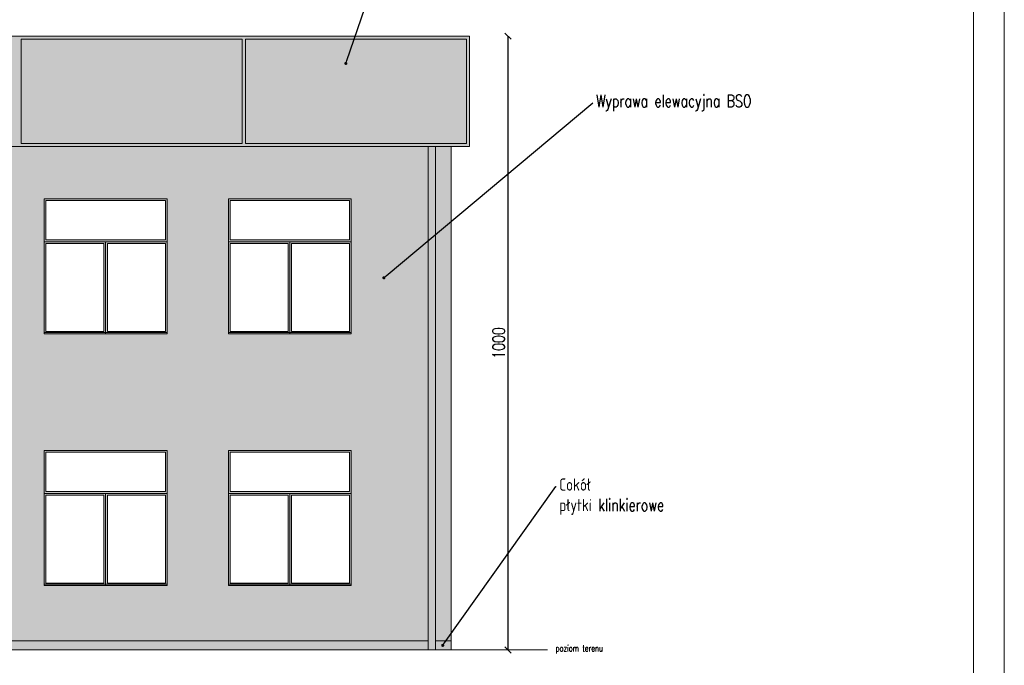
# Model space of a CAD drawing. Header units: metres. Extents: x 8472212 to 8494180, y 5728195 to 5779639.
# Tile 56 of 106: x 8478205 to 8479808, y 5741426 to 5742477. Entities that reach past the tile are written whole.
import ezdxf
from ezdxf import colors
from ezdxf.entities.mleader import LeaderData, LeaderLine
from ezdxf.math import Vec2, Vec3

# ---------------------------------------------------------------- set-up
doc = ezdxf.new("R2010")
doc.units = ezdxf.units.M
doc.header["$MEASUREMENT"] = 0
doc.layers.get('0').update_dxf_attribs({"color": 250, "linetype": 'CONTINUOUS'})
doc.layers.get('Defpoints').update_dxf_attribs({"linetype": 'CONTINUOUS'})
for name, color, linetype, lineweight, true_color in [('!eleacjapaneleoslona', 79, 'CONTINUOUS', 13, 0x37422f), ('!elewacja-panele obrys', 250, 'CONTINUOUS', 9, 0x323232), ('!elewacjastolarkawypełnienie', 250, 'CONTINUOUS', 13, 0x383e42), ('!elewacjawypełnienie', 9, 'CONTINUOUS', 13, 0xc8cbc4)]:
    doc.layers.add(name, color=color, linetype=linetype, lineweight=lineweight, true_color=true_color)
for name, color, linetype, lineweight in [('!elewacja ocieplenie', 253, 'CONTINUOUS', 5), ('!opisy', 255, 'CONTINUOUS', 9), ('!stolarka zewasd', 4, 'CONTINUOUS', 9), ('0A_MJ_tabelka', 252, 'CONTINUOUS', 5), ('0A_NIEwidoczne', 222, 'CONTINUOUS', 0)]:
    doc.layers.add(name, color=color, linetype=linetype, lineweight=lineweight)
doc.layers.add('!obrobki rynny', color=250, linetype='CONTINUOUS', true_color=0x383e42)
doc.styles.get("Standard").update_dxf_attribs({"font": 'Simplex.SHX', "width": 0.75})
doc.dimstyles.new('ISO-25', dxfattribs={"dimtxt": 20, "dimasz": 10, "dimexe": 1.25, "dimexo": 0.625, "dimgap": 5, "dimtad": 1, "dimdec": 0, "dimtxsty": 'Standard', "dimblk": 'OBLIQUE', "dimcen": 2.5, "dimse1": 1, "dimse2": 1, "dimadec": 0, "dimazin": 0, "dimtfac": 1, "dimtdec": 0, "dimtmove": 0, "dimatfit": 3, "dimfxl": 1, "dimarcsym": 0})

# ---------------------------------------------------------------- blocks, each defined once
blk = doc.blocks.new('_Oblique')
at = {"color": 0, "linetype": 'ByBlock', "lineweight": -2}
blk.add_line((-0.5, -0.5), (0.5, 0.5), dxfattribs=at)
blk = doc.blocks.new('*D599')
at = {"layer": '!opisy', "color": 0, "linetype": 'Continuous', "lineweight": -2, "transparency": 16777216}
blk.add_line((8478999.7, 5742450.7), (8478999.7, 5741450.7), dxfattribs=at)
at = {"layer": 'Defpoints', "color": 0, "linetype": 'Continuous', "transparency": 16777216}
for p in [(8478937.1, 5742450.7), (8478907.1, 5741450.7), (8478999.7, 5741450.7)]:
    blk.add_point(p, dxfattribs=at)
at = {"layer": '!opisy', "color": 0, "linetype": 'Continuous', "lineweight": -2, "transparency": 16777216, "xscale": 10, "yscale": 10, "zscale": 10}
for p, rotation in [((8478999.7, 5742450.7), 90), ((8478999.7, 5741450.7), 270)]:
    blk.add_blockref('_Oblique', p, dxfattribs=dict(at, rotation=rotation))
at = {"layer": '!opisy', "color": 0, "linetype": 'Continuous', "lineweight": 5, "transparency": 16777216, "insert": (8478984.7, 5741950.7), "char_height": 20, "attachment_point": 5, "rotation": 90}
blk.add_mtext('1000', dxfattribs=at)
blk = doc.blocks.new('Window Single Casement3')
at = {"layer": '!elewacjastolarkawypełnienie', "linetype": 'Continuous'}
h = blk.add_hatch(color=256, dxfattribs=at)
h.dxf.hatch_style = 1
h.paths.add_polyline_path([(1000, 1500), (0, 1500), (0, 472), (0, 22), (1000, 22), (1000, 472)])
h.paths.add_polyline_path([(28, 1472), (972, 1472), (972, 472), (972, 38), (28, 38), (28, 472)], flags=16)
h = blk.add_hatch(color=256, dxfattribs=at)
h.dxf.hatch_style = 1
h.paths.add_polyline_path([(1000, 22), (0, 22), (0, 0), (1000, 0)])
at = {"layer": '!elewacja-panele obrys'}
for p, q in [((1000, 1500), (0, 1500)), ((0, 1500), (0, 472)), ((972, 1472), (28, 1472)), ((28, 1472), (28, 472)), ((972, 1472), (972, 472)), ((1000, 1500), (1000, 472)), ((0, 472), (0, 0)), ((28, 472), (28, 38)), ((972, 472), (972, 38)), ((1000, 472), (1000, 0)), ((0, 22), (1000, 22)), ((0, 0), (1000, 0)), ((28, 38), (972, 38))]:
    blk.add_line(p, q, dxfattribs=at)
blk = doc.blocks.new('Window Single Casement2')
at = {"layer": '!elewacjastolarkawypełnienie', "linetype": 'Continuous'}
h = blk.add_hatch(color=256, dxfattribs=at)
h.dxf.hatch_style = 1
h.paths.add_polyline_path([(2000, 700), (0, 700), (0, 472), (0, 0), (1000, 0), (2000, 0), (2000, 472)])
h.paths.add_polyline_path([(28, 672), (1972, 672), (1972, 472), (1972, 30), (28, 30), (28, 472)], flags=16)
at = {"layer": '!elewacja-panele obrys'}
for p, q in [((2000, 700), (0, 700)), ((0, 700), (0, 472)), ((1972, 672), (28, 672)), ((28, 672), (28, 472)), ((1972, 672), (1972, 472)), ((2000, 700), (2000, 472)), ((0, 472), (0, 0)), ((28, 472), (28, 30)), ((1972, 472), (1972, 30)), ((2000, 472), (2000, 0)), ((28, 30), (1972, 30))]:
    blk.add_line(p, q, dxfattribs=at)
blk = doc.blocks.new('_Dot')
at = {"color": 0, "linetype": 'ByBlock', "lineweight": -2}
blk.add_line((-0.5, 0), (-1, 0), dxfattribs=at)
at = {"color": 0, "linetype": 'ByBlock', "const_width": 0.5}
blk.add_lwpolyline([(-0.25, 0, 1), (0.25, 0, 1)], format="xyb", close=True, dxfattribs=at)

msp = doc.modelspace()

# ---------------------------------------------------------------- hatches: boundary and pattern name
at = {"layer": '!eleacjapaneleoslona', "linetype": 'Continuous', "transparency": 33554687}
h = msp.add_hatch(color=256, dxfattribs=at)
h.dxf.hatch_style = 1
h.paths.add_polyline_path([(8476352.1, 5742450.7), (8476352.1, 5742270.7), (8478937.1, 5742270.7), (8478937.1, 5742450.7)])
edge = h.paths.add_edge_path()
edge.add_line((8474851.7, 5742333.7), (8474851.7, 5742327.7))
edge.add_line((8474851.7, 5742327.7), (8474881.7, 5742327.7))
edge.add_line((8474881.7, 5742327.7), (8474881.7, 5742270.7))
edge.add_line((8474881.7, 5742270.7), (8474886.7, 5742270.7))
edge.add_line((8474886.7, 5742270.7), (8474886.7, 5742450.7))
edge.add_line((8474886.7, 5742450.7), (8474881.7, 5742450.7))
edge.add_line((8474881.7, 5742450.7), (8474881.7, 5742393.7))
edge.add_line((8474881.7, 5742393.7), (8474851.7, 5742393.7))
edge.add_line((8474851.7, 5742393.7), (8474851.7, 5742387.7))
edge.add_line((8474851.7, 5742387.7), (8474881.7, 5742387.7))
edge.add_line((8474881.7, 5742387.7), (8474881.7, 5742333.7))
edge.add_line((8474881.7, 5742333.7), (8474851.7, 5742333.7))
edge.add_line((8474851.7, 5742333.7), (8474851.7, 5742327.7))
at = {"layer": '!elewacjastolarkawypełnienie', "linetype": 'Continuous'}
h = msp.add_hatch(color=256, dxfattribs=at)
h.dxf.hatch_style = 1
h.paths.add_polyline_path([(8476407.3, 5741465.7), (8476382.1, 5741465.7), (8476382.1, 5741450.7), (8476407.3, 5741450.7)])
h.paths.add_polyline_path([(8478869.8, 5741465.7), (8476419.3, 5741465.7), (8476419.3, 5741450.7), (8478869.8, 5741450.7)])
h.paths.add_polyline_path([(8478907.1, 5741465.7), (8478881.8, 5741465.7), (8478881.8, 5741450.7), (8478907.1, 5741450.7)])
at = {"layer": '!elewacjawypełnienie', "linetype": 'Continuous'}
h = msp.add_hatch(color=256, dxfattribs=at)
h.dxf.hatch_style = 1
h.paths.add_polyline_path([(8476419.3, 5742270.7), (8476419.3, 5741465.7), (8478869.8, 5741465.7), (8478869.8, 5742270.7)])
h.paths.add_polyline_path([(8477344.6, 5741965.7), (8477344.6, 5742012.9), (8477344.6, 5742115.7), (8477344.6, 5742162.9), (8477344.6, 5742185.7), (8477544.6, 5742185.7), (8477544.6, 5742162.9), (8477544.6, 5742115.7), (8477544.6, 5742012.9), (8477544.6, 5741965.7), (8477444.6, 5741965.7)], flags=16)
h.paths.add_polyline_path([(8477244.6, 5741965.7), (8477144.6, 5741965.7), (8477044.6, 5741965.7), (8477044.6, 5742012.9), (8477044.6, 5742115.7), (8477044.6, 5742162.9), (8477044.6, 5742185.7), (8477244.6, 5742185.7), (8477244.6, 5742162.9), (8477244.6, 5742115.7), (8477244.6, 5742012.9)], flags=16)
h.paths.add_polyline_path([(8477344.6, 5741775.7), (8477544.6, 5741775.7), (8477544.6, 5741752.9), (8477544.6, 5741705.7), (8477544.6, 5741602.9), (8477544.6, 5741555.7), (8477444.6, 5741555.7), (8477344.6, 5741555.7), (8477344.6, 5741602.9), (8477344.6, 5741705.7), (8477344.6, 5741752.9)], flags=16)
h.paths.add_polyline_path([(8477347.4, 5741772.9), (8477541.8, 5741772.9), (8477541.8, 5741752.9), (8477541.8, 5741708.7), (8477347.4, 5741708.7), (8477347.4, 5741752.9)], flags=0)
h.paths.add_polyline_path([(8477244.6, 5741775.7), (8477244.6, 5741752.9), (8477244.6, 5741705.7), (8477244.6, 5741602.9), (8477244.6, 5741555.7), (8477144.6, 5741555.7), (8477044.6, 5741555.7), (8477044.6, 5741602.9), (8477044.6, 5741705.7), (8477044.6, 5741752.9), (8477044.6, 5741775.7)], flags=16)
h.paths.add_polyline_path([(8477241.8, 5741772.9), (8477241.8, 5741752.9), (8477241.8, 5741708.7), (8477047.4, 5741708.7), (8477047.4, 5741752.9), (8477047.4, 5741772.9)], flags=0)
h.paths.add_polyline_path([(8477344.6, 5741705.7), (8477444.6, 5741705.7), (8477444.6, 5741602.9), (8477444.6, 5741555.7), (8477344.6, 5741555.7), (8477344.6, 5741602.9)], flags=0)
h.paths.add_polyline_path([(8477244.6, 5741705.7), (8477244.6, 5741602.9), (8477244.6, 5741555.7), (8477144.6, 5741555.7), (8477144.6, 5741602.9), (8477144.6, 5741705.7)], flags=0)
h.paths.add_polyline_path([(8477347.4, 5742118.7), (8477347.4, 5742162.9), (8477347.4, 5742182.9), (8477541.8, 5742182.9), (8477541.8, 5742162.9), (8477541.8, 5742118.7)], flags=0)
h.paths.add_polyline_path([(8477241.8, 5742118.7), (8477047.4, 5742118.7), (8477047.4, 5742162.9), (8477047.4, 5742182.9), (8477241.8, 5742182.9), (8477241.8, 5742162.9)], flags=0)
h.paths.add_polyline_path([(8477444.6, 5741705.7), (8477544.6, 5741705.7), (8477544.6, 5741602.9), (8477544.6, 5741555.7), (8477444.6, 5741555.7), (8477444.6, 5741602.9)], flags=0)
h.paths.add_polyline_path([(8477144.6, 5741705.7), (8477144.6, 5741602.9), (8477144.6, 5741555.7), (8477044.6, 5741555.7), (8477044.6, 5741602.9), (8477044.6, 5741705.7)], flags=0)
h.paths.add_polyline_path([(8477644.6, 5741965.7), (8477644.6, 5742012.9), (8477644.6, 5742115.7), (8477644.6, 5742162.9), (8477644.6, 5742185.7), (8477844.6, 5742185.7), (8477844.6, 5742162.9), (8477844.6, 5742115.7), (8477844.6, 5742012.9), (8477844.6, 5741965.7), (8477744.6, 5741965.7)], flags=16)
h.paths.add_polyline_path([(8477644.6, 5741775.7), (8477844.6, 5741775.7), (8477844.6, 5741752.9), (8477844.6, 5741705.7), (8477844.6, 5741602.9), (8477844.6, 5741555.7), (8477744.6, 5741555.7), (8477644.6, 5741555.7), (8477644.6, 5741602.9), (8477644.6, 5741705.7), (8477644.6, 5741752.9)], flags=16)
h.paths.add_polyline_path([(8477647.4, 5741772.9), (8477841.8, 5741772.9), (8477841.8, 5741752.9), (8477841.8, 5741708.7), (8477647.4, 5741708.7), (8477647.4, 5741752.9)], flags=0)
h.paths.add_polyline_path([(8476944.6, 5741965.7), (8476844.6, 5741965.7), (8476744.6, 5741965.7), (8476744.6, 5742012.9), (8476744.6, 5742115.7), (8476744.6, 5742162.9), (8476744.6, 5742185.7), (8476944.6, 5742185.7), (8476944.6, 5742162.9), (8476944.6, 5742115.7), (8476944.6, 5742012.9)], flags=16)
h.paths.add_polyline_path([(8476944.6, 5741775.7), (8476944.6, 5741752.9), (8476944.6, 5741705.7), (8476944.6, 5741602.9), (8476944.6, 5741555.7), (8476844.6, 5741555.7), (8476744.6, 5741555.7), (8476744.6, 5741602.9), (8476744.6, 5741705.7), (8476744.6, 5741752.9), (8476744.6, 5741775.7)], flags=16)
h.paths.add_polyline_path([(8476941.8, 5741772.9), (8476941.8, 5741752.9), (8476941.8, 5741708.7), (8476747.4, 5741708.7), (8476747.4, 5741752.9), (8476747.4, 5741772.9)], flags=0)
h.paths.add_polyline_path([(8477644.6, 5741705.7), (8477744.6, 5741705.7), (8477744.6, 5741602.9), (8477744.6, 5741555.7), (8477644.6, 5741555.7), (8477644.6, 5741602.9)], flags=0)
h.paths.add_polyline_path([(8477647.4, 5742118.7), (8477647.4, 5742162.9), (8477647.4, 5742182.9), (8477841.8, 5742182.9), (8477841.8, 5742162.9), (8477841.8, 5742118.7)], flags=0)
h.paths.add_polyline_path([(8476944.6, 5741705.7), (8476944.6, 5741602.9), (8476944.6, 5741555.7), (8476844.6, 5741555.7), (8476844.6, 5741602.9), (8476844.6, 5741705.7)], flags=0)
h.paths.add_polyline_path([(8476941.8, 5742118.7), (8476747.4, 5742118.7), (8476747.4, 5742162.9), (8476747.4, 5742182.9), (8476941.8, 5742182.9), (8476941.8, 5742162.9)], flags=0)
h.paths.add_polyline_path([(8477744.6, 5741705.7), (8477844.6, 5741705.7), (8477844.6, 5741602.9), (8477844.6, 5741555.7), (8477744.6, 5741555.7), (8477744.6, 5741602.9)], flags=0)
h.paths.add_polyline_path([(8476844.6, 5741705.7), (8476844.6, 5741602.9), (8476844.6, 5741555.7), (8476744.6, 5741555.7), (8476744.6, 5741602.9), (8476744.6, 5741705.7)], flags=0)
h.paths.add_polyline_path([(8477944.6, 5741965.7), (8477944.6, 5742012.9), (8477944.6, 5742115.7), (8477944.6, 5742162.9), (8477944.6, 5742185.7), (8478144.6, 5742185.7), (8478144.6, 5742162.9), (8478144.6, 5742115.7), (8478144.6, 5742012.9), (8478144.6, 5741965.7), (8478044.6, 5741965.7)], flags=16)
h.paths.add_polyline_path([(8477944.6, 5741775.7), (8478144.6, 5741775.7), (8478144.6, 5741752.9), (8478144.6, 5741705.7), (8478144.6, 5741602.9), (8478144.6, 5741555.7), (8478044.6, 5741555.7), (8477944.6, 5741555.7), (8477944.6, 5741602.9), (8477944.6, 5741705.7), (8477944.6, 5741752.9)], flags=16)
h.paths.add_polyline_path([(8477947.4, 5741772.9), (8478141.8, 5741772.9), (8478141.8, 5741752.9), (8478141.8, 5741708.7), (8477947.4, 5741708.7), (8477947.4, 5741752.9)], flags=0)
h.paths.add_polyline_path([(8477944.6, 5741705.7), (8478044.6, 5741705.7), (8478044.6, 5741602.9), (8478044.6, 5741555.7), (8477944.6, 5741555.7), (8477944.6, 5741602.9)], flags=0)
h.paths.add_polyline_path([(8476644.6, 5741965.7), (8476544.6, 5741965.7), (8476444.6, 5741965.7), (8476444.6, 5742012.9), (8476444.6, 5742115.7), (8476444.6, 5742162.9), (8476444.6, 5742185.7), (8476644.6, 5742185.7), (8476644.6, 5742162.9), (8476644.6, 5742115.7), (8476644.6, 5742012.9)], flags=16)
h.paths.add_polyline_path([(8476644.6, 5741775.7), (8476644.6, 5741752.9), (8476644.6, 5741705.7), (8476644.6, 5741602.9), (8476644.6, 5741555.7), (8476544.6, 5741555.7), (8476444.6, 5741555.7), (8476444.6, 5741602.9), (8476444.6, 5741705.7), (8476444.6, 5741752.9), (8476444.6, 5741775.7)], flags=16)
h.paths.add_polyline_path([(8477947.4, 5742118.7), (8477947.4, 5742162.9), (8477947.4, 5742182.9), (8478141.8, 5742182.9), (8478141.8, 5742162.9), (8478141.8, 5742118.7)], flags=0)
h.paths.add_polyline_path([(8476641.8, 5741772.9), (8476641.8, 5741752.9), (8476641.8, 5741708.7), (8476447.4, 5741708.7), (8476447.4, 5741752.9), (8476447.4, 5741772.9)], flags=0)
h.paths.add_polyline_path([(8476644.6, 5741705.7), (8476644.6, 5741602.9), (8476644.6, 5741555.7), (8476544.6, 5741555.7), (8476544.6, 5741602.9), (8476544.6, 5741705.7)], flags=0)
h.paths.add_polyline_path([(8476641.8, 5742118.7), (8476447.4, 5742118.7), (8476447.4, 5742162.9), (8476447.4, 5742182.9), (8476641.8, 5742182.9), (8476641.8, 5742162.9)], flags=0)
h.paths.add_polyline_path([(8478044.6, 5741705.7), (8478144.6, 5741705.7), (8478144.6, 5741602.9), (8478144.6, 5741555.7), (8478044.6, 5741555.7), (8478044.6, 5741602.9)], flags=0)
h.paths.add_polyline_path([(8476544.6, 5741705.7), (8476544.6, 5741602.9), (8476544.6, 5741555.7), (8476444.6, 5741555.7), (8476444.6, 5741602.9), (8476444.6, 5741705.7)], flags=0)
h.paths.add_polyline_path([(8478244.6, 5741965.7), (8478244.6, 5742012.9), (8478244.6, 5742115.7), (8478244.6, 5742162.9), (8478244.6, 5742185.7), (8478444.6, 5742185.7), (8478444.6, 5742162.9), (8478444.6, 5742115.7), (8478444.6, 5742012.9), (8478444.6, 5741965.7), (8478344.6, 5741965.7)], flags=16)
h.paths.add_polyline_path([(8478244.6, 5741775.7), (8478444.6, 5741775.7), (8478444.6, 5741752.9), (8478444.6, 5741705.7), (8478444.6, 5741602.9), (8478444.6, 5741555.7), (8478344.6, 5741555.7), (8478244.6, 5741555.7), (8478244.6, 5741602.9), (8478244.6, 5741705.7), (8478244.6, 5741752.9)], flags=16)
h.paths.add_polyline_path([(8478247.4, 5741772.9), (8478441.8, 5741772.9), (8478441.8, 5741752.9), (8478441.8, 5741708.7), (8478247.4, 5741708.7), (8478247.4, 5741752.9)], flags=0)
h.paths.add_polyline_path([(8478244.6, 5741705.7), (8478344.6, 5741705.7), (8478344.6, 5741602.9), (8478344.6, 5741555.7), (8478244.6, 5741555.7), (8478244.6, 5741602.9)], flags=0)
h.paths.add_polyline_path([(8478247.4, 5742118.7), (8478247.4, 5742162.9), (8478247.4, 5742182.9), (8478441.8, 5742182.9), (8478441.8, 5742162.9), (8478441.8, 5742118.7)], flags=0)
h.paths.add_polyline_path([(8478344.6, 5741705.7), (8478444.6, 5741705.7), (8478444.6, 5741602.9), (8478444.6, 5741555.7), (8478344.6, 5741555.7), (8478344.6, 5741602.9)], flags=0)
h.paths.add_polyline_path([(8478544.6, 5741965.7), (8478544.6, 5742012.9), (8478544.6, 5742115.7), (8478544.6, 5742162.9), (8478544.6, 5742185.7), (8478744.6, 5742185.7), (8478744.6, 5742162.9), (8478744.6, 5742115.7), (8478744.6, 5742012.9), (8478744.6, 5741965.7), (8478644.6, 5741965.7)], flags=16)
h.paths.add_polyline_path([(8478544.6, 5741775.7), (8478744.6, 5741775.7), (8478744.6, 5741752.9), (8478744.6, 5741705.7), (8478744.6, 5741602.9), (8478744.6, 5741555.7), (8478644.6, 5741555.7), (8478544.6, 5741555.7), (8478544.6, 5741602.9), (8478544.6, 5741705.7), (8478544.6, 5741752.9)], flags=16)
h.paths.add_polyline_path([(8478547.4, 5741772.9), (8478741.8, 5741772.9), (8478741.8, 5741752.9), (8478741.8, 5741708.7), (8478547.4, 5741708.7), (8478547.4, 5741752.9)], flags=0)
h.paths.add_polyline_path([(8478544.6, 5741705.7), (8478644.6, 5741705.7), (8478644.6, 5741602.9), (8478644.6, 5741555.7), (8478544.6, 5741555.7), (8478544.6, 5741602.9)], flags=0)
h.paths.add_polyline_path([(8478547.4, 5742118.7), (8478547.4, 5742162.9), (8478547.4, 5742182.9), (8478741.8, 5742182.9), (8478741.8, 5742162.9), (8478741.8, 5742118.7)], flags=0)
h.paths.add_polyline_path([(8478644.6, 5741705.7), (8478744.6, 5741705.7), (8478744.6, 5741602.9), (8478744.6, 5741555.7), (8478644.6, 5741555.7), (8478644.6, 5741602.9)], flags=0)
h.paths.add_polyline_path([(8478798.7, 5742057.8, -1), (8478796.7, 5742056.2, -1)], flags=16)
h.paths.add_polyline_path([(8476382.1, 5741465.7), (8476407.3, 5741465.7), (8476407.3, 5742270.7), (8476382.1, 5742270.7)])
h = msp.add_hatch(color=256, dxfattribs=at)
h.dxf.hatch_style = 1
h.paths.add_polyline_path([(8478907.1, 5742270.7), (8478881.8, 5742270.7), (8478881.8, 5741465.7), (8478907.1, 5741465.7)])
at = {"layer": '!obrobki rynny', "linetype": 'Continuous'}
h = msp.add_hatch(color=256, dxfattribs=at)
h.dxf.hatch_style = 1
h.paths.add_polyline_path([(8476407.3, 5741450.7), (8476407.3, 5742270.7), (8476419.3, 5742270.7), (8476419.3, 5741450.7)])
h.paths.add_polyline_path([(8478869.8, 5741450.7), (8478869.8, 5742270.7), (8478881.8, 5742270.7), (8478881.8, 5741450.7)])

# ---------------------------------------------------------------- linework, layer by layer
at = {"layer": '!elewacja ocieplenie', "linetype": 'Continuous', "lineweight": 5, "transparency": 33554687}
for p, q in [((8478907.1, 5741450.7), (8478907.1, 5742270.7)), ((8478907.1, 5741450.7), (8478907.1, 5742270.7)), ((8478869.8, 5741465.7), (8476419.3, 5741465.7)), ((8478907.1, 5741465.7), (8478881.8, 5741465.7))]:
    msp.add_line(p, q, dxfattribs=at)
at = {"layer": '!elewacja-panele obrys', "linetype": 'Continuous'}
msp.add_lwpolyline([(8476352.1, 5742450.7), (8476352.1, 5742270.7), (8478937.1, 5742270.7), (8478937.1, 5742450.7)], close=True, dxfattribs=at)
at = {"layer": '!elewacja-panele obrys'}
for points in [[(8478567.1, 5742275.7), (8478567.1, 5742445.7), (8478207.1, 5742445.7), (8478207.1, 5742275.7), (8478567.1, 5742275.7)], [(8478932.1, 5742275.7), (8478932.1, 5742445.7), (8478572.1, 5742445.7), (8478572.1, 5742275.7), (8478932.1, 5742275.7)]]:
    msp.add_lwpolyline(points, dxfattribs=at)
at = {"layer": '!elewacja-panele obrys', "linetype": 'Continuous'}
msp.add_lwpolyline([(8478869.8, 5741450.7), (8478869.8, 5742270.7), (8478881.8, 5742270.7), (8478881.8, 5741450.7), (8478869.8, 5741450.7)], dxfattribs=at)
at = {"layer": '!obrobki rynny', "linetype": 'Continuous', "lineweight": 5, "transparency": 33554687}
msp.add_line((8478869.8, 5741450.7), (8478881.8, 5741450.7), dxfattribs=at)
at = {"layer": '!opisy', "lineweight": 5, "transparency": 33554687}
for p, q in [((8479064, 5741450.7), (8476225.2, 5741450.7)), ((8478907.1, 5741450.7), (8479064, 5741450.7)), ((8478907.1, 5741450.7), (8479064, 5741450.7))]:
    msp.add_line(p, q, dxfattribs=at)
at = {"layer": '0A_MJ_tabelka', "color": 7}
msp.add_line((8479758, 5743439.1), (8479758, 5740569.1), dxfattribs=at)
at = {"layer": '0A_NIEwidoczne', "lineweight": 0}
msp.add_line((8479808, 5743489.1), (8479808, 5740519.1), dxfattribs=at)

# ---------------------------------------------------------------- block references
at = {"layer": '!stolarka zewasd', "lineweight": 5, "transparency": 33554687, "xscale": 0.1, "yscale": 0.1, "zscale": 0.1}
for name, p in [('Window Single Casement2', (8478244.6, 5742115.7)), ('Window Single Casement2', (8478544.6, 5742115.7)), ('Window Single Casement3', (8478244.6, 5741965.7)), ('Window Single Casement3', (8478344.6, 5741965.7)), ('Window Single Casement3', (8478544.6, 5741965.7)), ('Window Single Casement3', (8478644.6, 5741965.7)), ('Window Single Casement2', (8478244.6, 5741705.7)), ('Window Single Casement2', (8478544.6, 5741705.7)), ('Window Single Casement3', (8478244.6, 5741555.7)), ('Window Single Casement3', (8478344.6, 5741555.7)), ('Window Single Casement3', (8478544.6, 5741555.7)), ('Window Single Casement3', (8478644.6, 5741555.7))]:
    msp.add_blockref(name, p, dxfattribs=at)

# ---------------------------------------------------------------- texts
at = {"layer": '!opisy', "lineweight": 5, "transparency": 33554687, "insert": (8479077.4, 5741458.3), "char_height": 10, "attachment_point": 1}
msp.add_mtext_dynamic_manual_height_columns('poziom terenu', width=389.032, gutter_width=12.5, heights=[0], dxfattribs=at)
msp.add_mtext_dynamic_manual_height_columns('poziom terenu', width=389.032, gutter_width=12.5, heights=[0], dxfattribs=at)

# ---------------------------------------------------------------- dimensions: what is measured, and where the dimension line sits
at = {"layer": '!opisy', "linetype": 'Continuous', "lineweight": 5, "transparency": 33554687}
dim = msp.add_linear_dim(base=(8478999.7, 5741450.7), p1=(8478937.1, 5742450.7), p2=(8478907.1, 5741450.7), angle=90, dimstyle='ISO-25', dxfattribs=at)
dim.commit()
dim.dimension.update_dxf_attribs({"geometry": '*D599', "text_midpoint": (8478984.7, 5741950.7)})

# ---------------------------------------------------------------- leaders
at = {"layer": '!opisy'}
ml = msp.add_multileader_mtext('Standard', dxfattribs=at)
ml.set_content('Attyka z aluminiowych płyt kompozytowych na podkonstrukcji', color=256)
ml.set_leader_properties()
ml.set_arrow_properties(name='DOT')
ml.build(insert=Vec2(0, 0))
ml.multileader.update_dxf_attribs({"text_right_attachment_type": 6, "dogleg_length": 0.36, "arrow_head_size": 5})
ctx = ml.context
ctx.base_point, ctx.char_height, ctx.arrow_head_size, ctx.landing_gap_size, ctx.plane_origin = Vec3(8478800.1, 5742593.5), 20, 5, 5, Vec3(8478711.1, 5742667.7)
ctx.right_attachment = 6
notes = []
notes.append((ctx, [(0, (1, 1, 0), (8478799.8, 5742593.5), (1, 0), 0.36, [(0, [(8478735.8, 5742406.2)], 0, [])])]))
ctx.mtext.insert, ctx.mtext.flow_direction = Vec3(8478805.1, 5742606.8), 5
ml = msp.add_multileader_mtext('Standard', dxfattribs=at)
ml.set_content('Wyprawa elewacyjna BSO', color=256)
ml.set_leader_properties()
ml.set_arrow_properties(name='DOT')
ml.build(insert=Vec2(0, 0))
ml.multileader.update_dxf_attribs({"text_right_attachment_type": 6, "dogleg_length": 0.36, "arrow_head_size": 5})
ctx = ml.context
ctx.base_point, ctx.char_height, ctx.arrow_head_size, ctx.landing_gap_size, ctx.plane_origin = Vec3(8479138.1, 5742341.8), 20, 5, 5, Vec3(8479054.1, 5742259.2)
ctx.right_attachment = 6
notes.append((ctx, [(0, (1, 1, 0), (8479137.8, 5742341.8), (1, 0), 0.36, [(0, [(8478797.7, 5742057)], 0, [])])]))
ctx.mtext.insert, ctx.mtext.width, ctx.mtext.flow_direction = Vec3(8479143.1, 5742355.1), 517.143, 5
ml = msp.add_multileader_mtext('Standard', dxfattribs=at)
ml.set_content('Cokół \\Ppłytki klinkierowe', color=256)
ml.set_leader_properties()
ml.set_arrow_properties(name='DOT')
ml.build(insert=Vec2(0, 0))
ml.multileader.update_dxf_attribs({"text_right_attachment_type": 6, "dogleg_length": 0.36, "arrow_head_size": 5})
ctx = ml.context
ctx.base_point, ctx.char_height, ctx.arrow_head_size, ctx.landing_gap_size, ctx.plane_origin = Vec3(8479078.2, 5741716.8), 20, 5, 5, Vec3(8478868.8, 5741719.6)
ctx.right_attachment = 6
notes.append((ctx, [(0, (1, 1, 0), (8479077.8, 5741716.8), (1, 0), 0.36, [(0, [(8478893.5, 5741458.1)], 0, [])])]))
ctx.mtext.insert, ctx.mtext.flow_direction = Vec3(8479083.2, 5741730.1), 5
for ctx, leaders in notes:
    for number, flags, end, landing, length, lines in leaders:
        leader = LeaderData()
        leader.index, (leader.has_last_leader_line, leader.has_dogleg_vector, leader.attachment_direction) = number, flags
        leader.last_leader_point, leader.dogleg_vector, leader.dogleg_length = Vec3(end), Vec3(landing), length
        for number, points, colour, breaks in lines:
            line = LeaderLine()
            line.index, line.vertices, line.color, line.breaks = number, Vec3.list(points), colors.encode_raw_color(colour), breaks
            leader.lines.append(line)
        ctx.leaders.append(leader)

doc.saveas('drawing.dxf')
